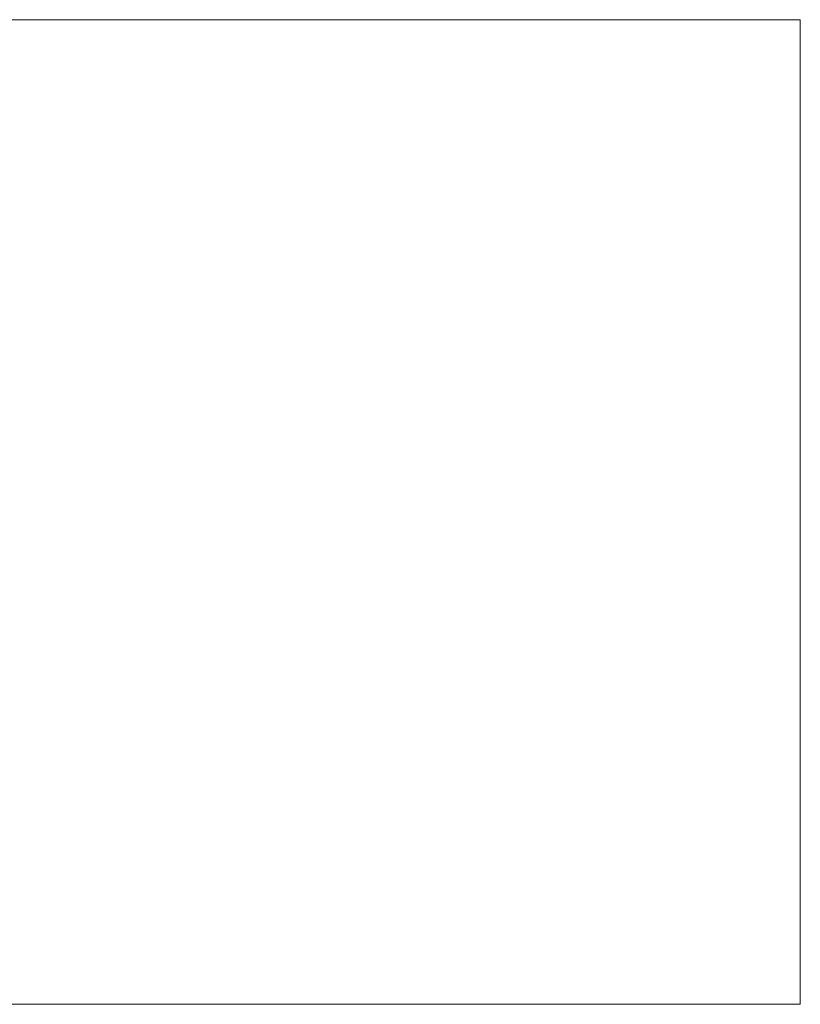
# Model space of a CAD drawing. Header units: millimetres. Extents: x -276 to 275, y -103 to 102.
# Tile 256 of 256: x 112 to 275, y -103 to 102. Entities that reach past the tile are written whole.
import ezdxf

# ---------------------------------------------------------------- set-up
doc = ezdxf.new("R2010")
doc.units = ezdxf.units.MM
doc.layers.add('A-GENM', color=13, linetype='Continuous')

msp = doc.modelspace()

# ---------------------------------------------------------------- meshes
at = {"layer": 'A-GENM', "lineweight": 9}
mesh = msp.add_polyface(dxfattribs=at)
corners = [(-275.9, 102.09), (-275.9, -103.3), (275.03, -103.3), (275.03, 102.09)]
mesh.append_faces([[corners[k] for k in face] for face in [(0, 1, 2, 3)]])
mesh = msp.add_polyface(dxfattribs=at)
corners = [(275.03, -103.3, -118.52), (-275.9, -103.3, -118.52), (-275.9, 102.09, -118.52), (275.03, 102.09, -118.52)]
mesh.append_faces([[corners[k] for k in face] for face in [(0, 1, 2, 3)]])
mesh = msp.add_polyface(dxfattribs=at)
corners = [(275.03, 102.09), (275.03, 102.09, -118.52), (-275.9, 102.09, -118.52), (-275.9, 102.09)]
mesh.append_faces([[corners[k] for k in face] for face in [(0, 1, 2, 3)]])
mesh = msp.add_polyface(dxfattribs=at)
corners = [(275.03, -103.3), (275.03, -103.3, -118.52), (275.03, 102.09, -118.52), (275.03, 102.09)]
mesh.append_faces([[corners[k] for k in face] for face in [(0, 1, 2, 3)]])
mesh = msp.add_polyface(dxfattribs=at)
corners = [(-275.9, -103.3), (-275.9, -103.3, -118.52), (275.03, -103.3, -118.52), (275.03, -103.3)]
mesh.append_faces([[corners[k] for k in face] for face in [(0, 1, 2, 3)]])

doc.saveas('drawing.dxf')
